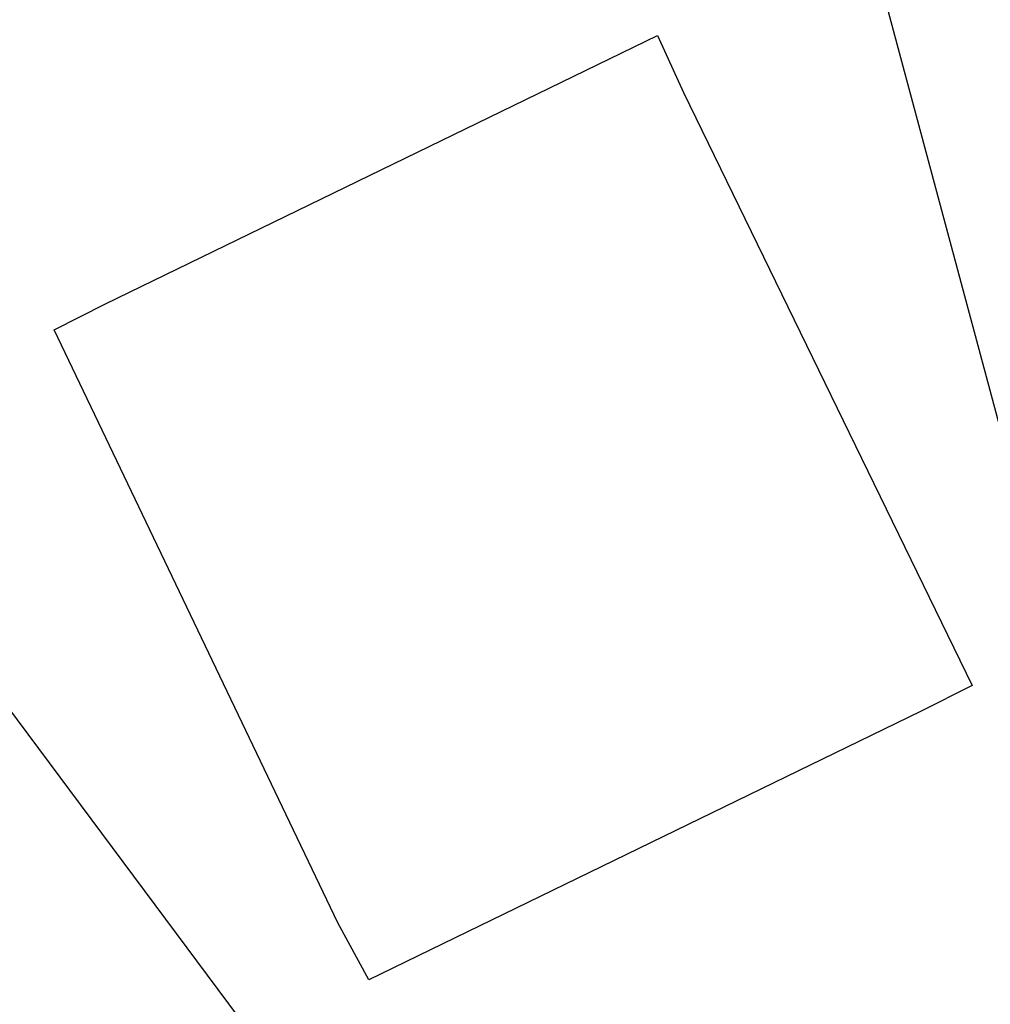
# Model space of a CAD drawing. Header units: millimetres. Extents: x -136 to 64, y -163 to 231.
# Tile 34 of 256: x -56.38 to -51.4, y -56.27 to -51.22. Entities that reach past the tile are written whole.
import ezdxf

# ---------------------------------------------------------------- set-up
doc = ezdxf.new("R2010")
doc.units = ezdxf.units.MM
doc.header["$MEASUREMENT"] = 0
doc.layers.add('Layer 1', color=7, linetype='Continuous')

msp = doc.modelspace()

# ---------------------------------------------------------------- linework, layer by layer
at = {"layer": 'Layer 1', "color": 5, "lineweight": 25}
for points in [[(-51.1262, -54.1579), (-51.1262, -54.1579), (-51.0204, -54.5019), (-51.0204, -54.5019), (-51.0204, -54.5019), (-48.0041, -53.6817), (-48.0041, -53.6817), (-48.0041, -53.6817), (-47.6866, -53.6023), (-47.6866, -53.6023), (-47.6866, -53.6023), (-48.5597, -50.3479), (-48.5597, -50.3479), (-48.5597, -50.3479), (-48.6656, -50.004), (-48.6656, -50.004), (-48.6656, -50.004), (-51.6818, -50.8242), (-51.6818, -50.8242), (-51.6818, -50.8242), (-51.9993, -50.9036), (-51.9993, -50.9036), (-51.9993, -50.9036), (-51.1262, -54.1579), (-51.1262, -54.1579)], [(-54.751, -55.8513), (-54.751, -55.8513), (-54.5922, -56.1423), (-54.5922, -56.1423), (-54.5922, -56.1423), (-51.7612, -54.7665), (-51.7612, -54.7665), (-51.7612, -54.7665), (-51.4966, -54.6342), (-51.4966, -54.6342), (-51.4966, -54.6342), (-52.9783, -51.5915), (-52.9783, -51.5915), (-52.9783, -51.5915), (-53.1106, -51.3004), (-53.1106, -51.3004), (-53.1106, -51.3004), (-55.9416, -52.6763), (-55.9416, -52.6763), (-55.9416, -52.6763), (-56.2062, -52.8086), (-56.2062, -52.8086), (-56.2062, -52.8086), (-54.751, -55.8513), (-54.751, -55.8513)], [(-60.122, -55.6131), (-60.122, -55.6131), (-58.0847, -58.2854), (-58.0847, -58.2854), (-58.0847, -58.2854), (-57.8995, -58.5765), (-57.8995, -58.5765), (-57.8995, -58.5765), (-55.386, -56.6715), (-55.386, -56.6715), (-55.386, -56.6715), (-55.1479, -56.4863), (-55.1479, -56.4863), (-55.1479, -56.4863), (-57.1587, -53.7875), (-57.1587, -53.7875), (-57.1587, -53.7875), (-57.3704, -53.5229), (-57.3704, -53.5229), (-57.3704, -53.5229), (-59.8839, -55.4015), (-59.8839, -55.4015), (-59.8839, -55.4015), (-60.122, -55.6131), (-60.122, -55.6131)]]:
    msp.add_open_spline(points, degree=3, knots=[0, 0, 0, 0, 0.125, 0.125, 0.125, 0.25, 0.25, 0.25, 0.375, 0.375, 0.375, 0.5, 0.5, 0.5, 0.625, 0.625, 0.625, 0.75, 0.75, 0.75, 0.875, 0.875, 0.875, 1, 1, 1, 1], dxfattribs=at)

doc.saveas('drawing.dxf')
